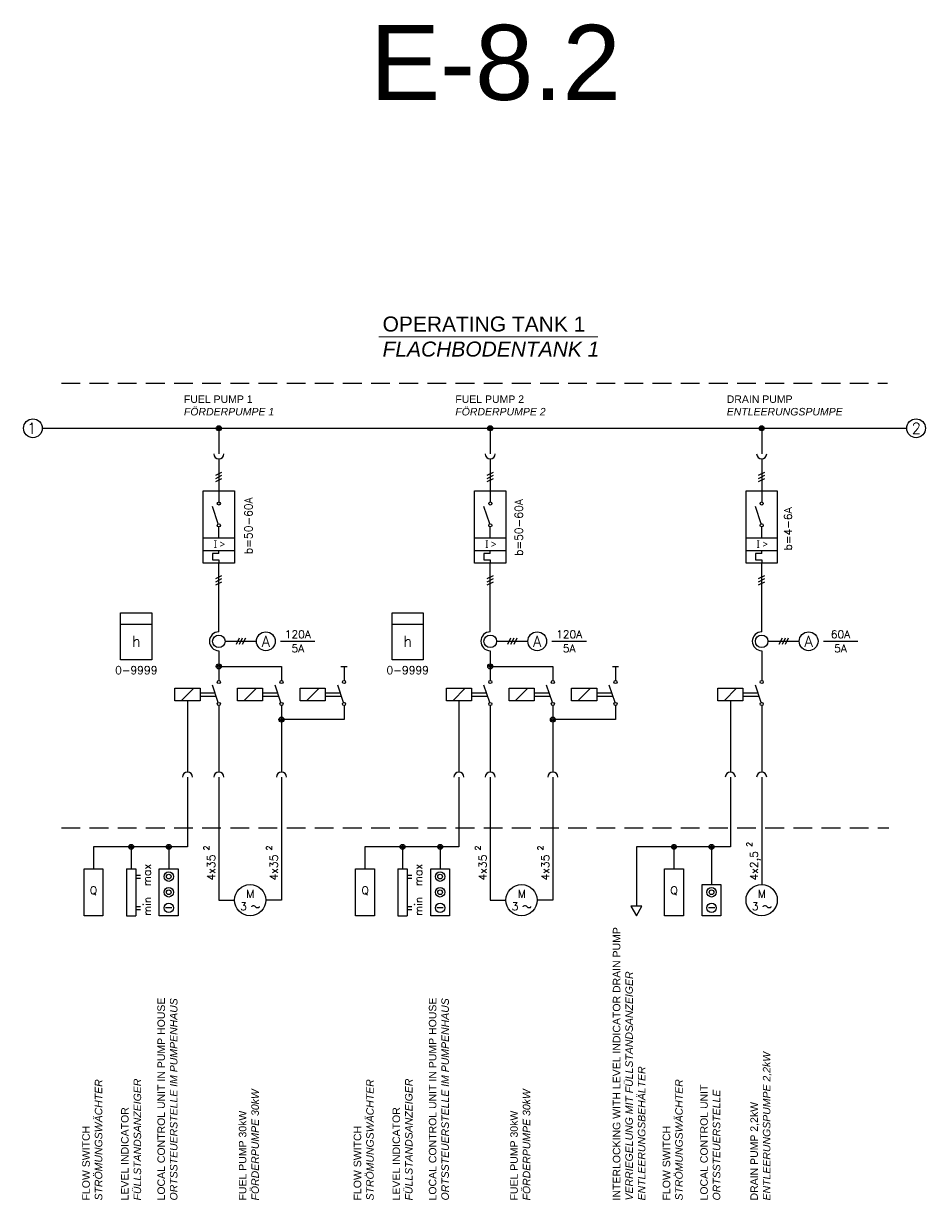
# Model space of a CAD drawing. Header units: millimetres. Extents: x 64 to 574, y 80 to 262.
# Tile 5 of 10: x 170 to 230, y 184 to 262. Entities that reach past the tile are written whole.
import ezdxf
from ezdxf.enums import TextEntityAlignment as Align

# ---------------------------------------------------------------- set-up
doc = ezdxf.new("R2010")
doc.units = ezdxf.units.MM
doc.linetypes.add('HIDDEN', pattern=[0.375, 0.25, -0.125])
doc.styles.add('LBB3.5M1000', font='isocp.shx', dxfattribs={"height": 3.5})
doc.styles.add('ROMANS', font='ROMANS', dxfattribs={"height": 0.2})

msp = doc.modelspace()

# ---------------------------------------------------------------- hatches: boundary and pattern name
at = {"linetype": 'Continuous'}
h = msp.add_hatch(color=256, dxfattribs=at)
edge = h.paths.add_edge_path()
edge.add_arc((182.807, 235.394), 0.167, 0, 360)
h = msp.add_hatch(color=256, dxfattribs=at)
edge = h.paths.add_edge_path()
edge.add_arc((200.885, 235.394), 0.167, 0, 360)
h = msp.add_hatch(color=256, dxfattribs=at)
edge = h.paths.add_edge_path()
edge.add_arc((218.962, 235.394), 0.167, 0, 360)

# ---------------------------------------------------------------- linework, layer by layer
at = {"linetype": 'Continuous', "lineweight": 15}
msp.add_line((193.46, 241.477), (208.046, 241.477), dxfattribs=at)
at = {"linetype": 'HIDDEN', "ltscale": 5}
for p, q in [((172.327, 238.409), (227.345, 238.409)), ((172.327, 208.785), (227.428, 208.785))]:
    msp.add_line(p, q, dxfattribs=at)
at = {"linetype": 'Continuous'}
for p, q in [((171.052, 235.394), (228.62, 235.394)), ((183.225, 221.212), (185.31, 221.212)), ((184.163, 221.421), (183.954, 221.003)), ((184.372, 221.421), (184.163, 221.003)), ((184.58, 221.421), (184.372, 221.003)), ((186.916, 221.212), (189.21, 221.212)), ((182.807, 220.586), (182.807, 218.605)), ((200.885, 220.586), (200.885, 218.605)), ((218.962, 220.586), (218.962, 218.605)), ((182.807, 219.543), (186.979, 219.543)), ((186.979, 219.543), (186.979, 218.605)), ((190.941, 219.543), (191.358, 219.543)), ((191.15, 219.543), (191.15, 218.605)), ((200.885, 219.543), (205.056, 219.543)), ((205.056, 219.543), (205.056, 218.605)), ((209.019, 219.543), (209.436, 219.543)), ((209.227, 219.543), (209.227, 218.605)), ((179.888, 218.084), (181.556, 218.084)), ((179.888, 217.249), (179.888, 218.084)), ((180.305, 217.249), (181.139, 218.084)), ((181.556, 218.084), (181.556, 217.249)), ((182.774, 217.14), (182.39, 218.292)), ((184.059, 218.084), (185.727, 218.084)), ((184.059, 217.249), (184.059, 218.084)), ((184.476, 217.249), (185.31, 218.084)), ((185.727, 218.084), (185.727, 217.249)), ((186.946, 217.14), (186.562, 218.292)), ((188.23, 218.084), (189.899, 218.084)), ((188.23, 217.249), (188.23, 218.084)), ((188.647, 217.249), (189.481, 218.084)), ((189.899, 218.084), (189.899, 217.249)), ((191.117, 217.14), (190.733, 218.292)), ((197.965, 218.084), (199.633, 218.084)), ((197.965, 217.249), (197.965, 218.084)), ((198.382, 217.249), (199.216, 218.084)), ((199.633, 218.084), (199.633, 217.249)), ((200.852, 217.14), (200.468, 218.292)), ((202.136, 218.084), (203.805, 218.084)), ((202.136, 217.249), (202.136, 218.084)), ((202.553, 217.249), (203.387, 218.084)), ((203.805, 218.084), (203.805, 217.249)), ((205.023, 217.14), (204.639, 218.292)), ((206.307, 218.084), (207.976, 218.084)), ((206.307, 217.249), (206.307, 218.084)), ((206.724, 217.249), (207.559, 218.084)), ((207.976, 218.084), (207.976, 217.249)), ((209.194, 217.14), (208.81, 218.292)), ((216.042, 218.084), (217.711, 218.084)), ((216.042, 217.249), (216.042, 218.084)), ((216.459, 217.249), (217.293, 218.084)), ((217.711, 218.084), (217.711, 217.249)), ((218.929, 217.14), (218.545, 218.292)), ((181.556, 217.249), (179.888, 217.249)), ((180.722, 217.249), (180.722, 212.5)), ((181.556, 217.771), (182.564, 217.771)), ((181.556, 217.562), (182.634, 217.562)), ((185.727, 217.249), (184.059, 217.249)), ((185.727, 217.771), (186.735, 217.771)), ((185.727, 217.562), (186.805, 217.562)), ((189.899, 217.249), (188.23, 217.249)), ((189.899, 217.771), (190.906, 217.771)), ((189.899, 217.562), (190.976, 217.562)), ((199.633, 217.249), (197.965, 217.249)), ((198.799, 217.249), (198.799, 212.5)), ((199.633, 217.771), (200.641, 217.771)), ((199.633, 217.562), (200.711, 217.562)), ((203.805, 217.249), (202.136, 217.249)), ((203.805, 217.771), (204.813, 217.771)), ((203.805, 217.562), (204.882, 217.562)), ((207.976, 217.249), (206.307, 217.249)), ((207.976, 217.771), (208.984, 217.771)), ((207.976, 217.562), (209.053, 217.562)), ((217.711, 217.249), (216.042, 217.249)), ((216.876, 217.249), (216.876, 212.5)), ((217.711, 217.771), (218.719, 217.771)), ((217.711, 217.562), (218.788, 217.562)), ((182.807, 216.936), (182.807, 212.5)), ((186.979, 216.936), (186.979, 212.5)), ((191.15, 216.936), (191.15, 215.998)), ((200.885, 216.936), (200.885, 212.5)), ((205.056, 216.936), (205.056, 212.5)), ((209.227, 216.936), (209.227, 215.998)), ((218.962, 216.936), (218.962, 212.5)), ((191.15, 215.998), (186.979, 215.998)), ((209.227, 215.998), (205.056, 215.998)), ((180.722, 212.166), (180.722, 207.524)), ((182.807, 212.166), (182.807, 203.979)), ((186.979, 212.166), (186.979, 203.979)), ((198.799, 212.166), (198.799, 207.524)), ((200.885, 212.166), (200.885, 203.979)), ((205.056, 212.166), (205.056, 203.979)), ((216.876, 212.166), (216.876, 207.524)), ((218.962, 212.166), (218.962, 205.022)), ((180.722, 207.524), (174.465, 207.524)), ((174.465, 207.524), (174.465, 206.065)), ((176.968, 207.524), (176.968, 206.065)), ((179.47, 207.524), (179.47, 206.065)), ((198.799, 207.524), (192.542, 207.524)), ((192.542, 207.524), (192.542, 206.065)), ((195.045, 207.524), (195.045, 206.065)), ((197.548, 207.524), (197.548, 206.065)), ((216.876, 207.524), (210.619, 207.524)), ((210.619, 207.524), (210.619, 203.569)), ((213.122, 207.524), (213.122, 206.065)), ((215.625, 207.524), (215.625, 205.022)), ((173.839, 206.065), (175.091, 206.065)), ((173.839, 202.936), (173.839, 206.065)), ((175.091, 206.065), (175.091, 202.936)), ((176.655, 206.065), (176.655, 202.936)), ((176.655, 206.065), (177.281, 206.065)), ((177.281, 206.065), (177.281, 202.936)), ((177.281, 205.647), (177.593, 205.647)), ((177.281, 205.439), (177.593, 205.439)), ((178.845, 206.065), (180.096, 206.065)), ((178.845, 202.936), (178.845, 206.065)), ((180.096, 206.065), (180.096, 202.936)), ((191.916, 206.065), (193.168, 206.065)), ((191.916, 202.936), (191.916, 206.065)), ((193.168, 206.065), (193.168, 202.936)), ((194.732, 206.065), (194.732, 202.936)), ((194.732, 206.065), (195.358, 206.065)), ((195.358, 206.065), (195.358, 202.936)), ((195.358, 205.647), (195.671, 205.647)), ((195.358, 205.439), (195.671, 205.439)), ((196.922, 206.065), (198.173, 206.065)), ((196.922, 202.936), (196.922, 206.065)), ((198.173, 206.065), (198.173, 202.936)), ((212.497, 206.065), (213.748, 206.065)), ((212.497, 202.936), (212.497, 206.065)), ((213.748, 206.065), (213.748, 202.936)), ((214.999, 205.022), (216.251, 205.022)), ((214.999, 202.936), (214.999, 205.022)), ((216.251, 205.022), (216.251, 202.936)), ((182.807, 203.979), (183.85, 203.979)), ((186.979, 203.979), (185.936, 203.979)), ((200.885, 203.979), (201.927, 203.979)), ((205.056, 203.979), (204.013, 203.979)), ((177.281, 203.562), (177.593, 203.562)), ((177.281, 203.353), (177.593, 203.353)), ((179.68, 203.458), (179.259, 203.458)), ((195.358, 203.562), (195.671, 203.562)), ((195.358, 203.353), (195.671, 203.353)), ((197.757, 203.458), (197.336, 203.458)), ((215.834, 203.458), (215.413, 203.458)), ((175.091, 202.936), (173.839, 202.936)), ((176.655, 202.936), (177.281, 202.936)), ((180.096, 202.936), (178.845, 202.936)), ((193.168, 202.936), (191.916, 202.936)), ((194.732, 202.936), (195.358, 202.936)), ((198.173, 202.936), (196.922, 202.936)), ((213.748, 202.936), (212.497, 202.936)), ((216.251, 202.936), (214.999, 202.936))]:
    msp.add_line(p, q, dxfattribs=at)
at = {"color": 7, "linetype": 'Continuous'}
for p, q in [((182.807, 235.394), (182.807, 233.694)), ((200.885, 235.394), (200.885, 233.694)), ((218.962, 235.394), (218.962, 233.694)), ((182.807, 233.36), (182.807, 230.493)), ((200.885, 233.36), (200.885, 230.493)), ((218.962, 233.36), (218.962, 230.493)), ((182.599, 232.266), (183.016, 232.474)), ((182.599, 232.057), (183.016, 232.266)), ((182.599, 231.849), (183.016, 232.057)), ((200.676, 232.266), (201.093, 232.474)), ((200.676, 232.057), (201.093, 232.266)), ((200.676, 231.849), (201.093, 232.057)), ((218.753, 232.266), (219.17, 232.474)), ((218.753, 232.057), (219.17, 232.266)), ((218.753, 231.849), (219.17, 232.057)), ((181.765, 231.223), (183.85, 231.223)), ((181.765, 226.426), (181.765, 231.223)), ((183.85, 231.223), (183.85, 226.426)), ((199.842, 231.223), (201.927, 231.223)), ((199.842, 226.426), (199.842, 231.223)), ((201.927, 231.223), (201.927, 226.426)), ((217.919, 231.223), (220.005, 231.223)), ((217.919, 226.426), (217.919, 231.223)), ((220.005, 231.223), (220.005, 226.426)), ((182.774, 229.028), (182.39, 230.18)), ((200.852, 229.028), (200.468, 230.18)), ((218.929, 229.028), (218.545, 230.18)), ((182.807, 228.095), (182.807, 228.824)), ((200.885, 228.095), (200.885, 228.824)), ((218.962, 228.095), (218.962, 228.824)), ((181.765, 228.095), (183.85, 228.095)), ((199.842, 228.095), (201.927, 228.095)), ((217.919, 228.095), (220.005, 228.095)), ((181.765, 227.26), (183.85, 227.26)), ((182.807, 227.052), (182.807, 227.26)), ((199.842, 227.26), (201.927, 227.26)), ((200.885, 227.052), (200.885, 227.26)), ((217.919, 227.26), (220.005, 227.26)), ((218.962, 227.052), (218.962, 227.26)), ((182.807, 227.052), (182.39, 227.052)), ((182.39, 227.052), (182.39, 226.635)), ((182.39, 226.635), (182.807, 226.635)), ((182.807, 226.635), (182.807, 226.426)), ((200.885, 227.052), (200.468, 227.052)), ((200.468, 227.052), (200.468, 226.635)), ((200.468, 226.635), (200.885, 226.635)), ((200.885, 226.635), (200.885, 226.426)), ((218.962, 227.052), (218.545, 227.052)), ((218.545, 227.052), (218.545, 226.635)), ((218.545, 226.635), (218.962, 226.635)), ((218.962, 226.635), (218.962, 226.426)), ((183.85, 226.426), (181.765, 226.426)), ((182.807, 221.838), (182.807, 226.426)), ((201.927, 226.426), (199.842, 226.426)), ((200.885, 221.838), (200.885, 226.426)), ((220.005, 226.426), (217.919, 226.426)), ((218.962, 221.838), (218.962, 226.426)), ((182.599, 225.383), (183.016, 225.592)), ((182.599, 225.175), (183.016, 225.383)), ((182.599, 224.966), (183.016, 225.175)), ((200.676, 225.383), (201.093, 225.592)), ((200.676, 225.175), (201.093, 225.383)), ((200.676, 224.966), (201.093, 225.175)), ((218.753, 225.383), (219.17, 225.592)), ((218.753, 225.175), (219.17, 225.383)), ((218.753, 224.966), (219.17, 225.175)), ((176.265, 222.356), (178.351, 222.356)), ((194.342, 222.356), (196.428, 222.356)), ((201.302, 221.212), (203.387, 221.212)), ((202.24, 221.421), (202.032, 221.003)), ((202.449, 221.421), (202.24, 221.003)), ((202.657, 221.421), (202.449, 221.003)), ((204.993, 221.212), (207.287, 221.212)), ((219.379, 221.212), (221.465, 221.212)), ((220.318, 221.421), (220.109, 221.003)), ((220.526, 221.421), (220.318, 221.003)), ((220.735, 221.421), (220.526, 221.003)), ((223.07, 221.212), (225.364, 221.212))]:
    msp.add_line(p, q, dxfattribs=at)
for points in [[(176.265, 223.097), (178.351, 223.097), (178.351, 219.968), (176.265, 219.968)], [(194.342, 223.097), (196.428, 223.097), (196.428, 219.968), (194.342, 219.968)]]:
    msp.add_lwpolyline(points, close=True, dxfattribs=at)
at = {"linetype": 'Continuous'}
for points in [[(184.999, 203.533), (185, 203.562), (185.042, 203.595), (185.102, 203.611), (185.125, 203.611), (185.19, 203.599), (185.305, 203.499), (185.367, 203.481), (185.418, 203.48), (185.48, 203.498), (185.517, 203.523), (185.519, 203.562)], [(203.076, 203.533), (203.077, 203.562), (203.119, 203.595), (203.179, 203.611), (203.202, 203.611), (203.267, 203.599), (203.382, 203.499), (203.445, 203.481), (203.495, 203.48), (203.557, 203.498), (203.594, 203.523), (203.596, 203.562)], [(219.068, 203.533), (219.069, 203.562), (219.111, 203.595), (219.171, 203.611), (219.193, 203.611), (219.259, 203.599), (219.374, 203.499), (219.436, 203.481), (219.487, 203.48), (219.549, 203.498), (219.586, 203.523), (219.588, 203.562)]]:
    msp.add_lwpolyline(points, dxfattribs=at)
msp.add_lwpolyline([(210.619, 202.936), (210.985, 203.569), (210.254, 203.569)], close=True, dxfattribs=at)
at = {"color": 7, "linetype": 'Continuous'}
for centre, radius in [((170.426, 235.394), 0.626), ((229.246, 235.394), 0.626), ((182.807, 235.394), 0.167), ((200.885, 235.394), 0.167), ((218.962, 235.394), 0.167), ((182.807, 230.389), 0.104), ((200.885, 230.389), 0.104), ((218.962, 230.389), 0.104), ((182.807, 228.929), 0.104), ((200.885, 228.929), 0.104), ((218.962, 228.929), 0.104), ((204.013, 221.212), 0.626), ((222.09, 221.212), 0.626), ((200.885, 221.212), 0.417), ((218.962, 221.212), 0.417), ((182.807, 218.501), 0.104), ((186.979, 218.501), 0.104), ((191.15, 218.501), 0.104), ((200.885, 218.501), 0.104), ((205.056, 218.501), 0.104), ((209.227, 218.501), 0.104), ((218.962, 218.501), 0.104), ((182.807, 217.041), 0.104), ((186.979, 217.041), 0.104), ((191.15, 217.041), 0.104), ((200.885, 217.041), 0.104), ((205.056, 217.041), 0.104), ((209.227, 217.041), 0.104), ((218.962, 217.041), 0.104)]:
    msp.add_circle(centre, radius, dxfattribs=at)
at = {"linetype": 'Continuous'}
for centre, radius in [((185.936, 221.212), 0.626), ((182.807, 221.212), 0.417), ((182.807, 219.543), 0.167), ((182.807, 219.543), 0.0834), ((200.885, 219.543), 0.167), ((200.885, 219.543), 0.0834), ((186.979, 215.998), 0.167), ((186.979, 215.998), 0.0834), ((205.056, 215.998), 0.167), ((205.056, 215.998), 0.0834), ((176.968, 207.524), 0.167), ((179.47, 207.524), 0.167), ((195.045, 207.524), 0.167), ((197.548, 207.524), 0.167), ((213.122, 207.524), 0.167), ((215.625, 207.524), 0.167), ((176.968, 207.524), 0.0834), ((179.47, 207.524), 0.0834), ((195.045, 207.524), 0.0834), ((197.548, 207.524), 0.0834), ((213.122, 207.524), 0.0834), ((215.625, 207.524), 0.0834), ((179.47, 205.543), 0.313), ((179.47, 205.543), 0.156), ((197.548, 205.543), 0.313), ((197.548, 205.543), 0.156), ((179.47, 204.5), 0.313), ((179.47, 204.5), 0.156), ((184.893, 203.979), 1.043), ((197.548, 204.5), 0.313), ((197.548, 204.5), 0.156), ((202.97, 203.979), 1.043), ((215.625, 204.5), 0.313), ((215.625, 204.5), 0.156), ((218.962, 203.979), 1.043), ((179.47, 203.458), 0.313), ((197.548, 203.458), 0.313), ((215.625, 203.458), 0.313)]:
    msp.add_circle(centre, radius, dxfattribs=at)
at = {"color": 7, "linetype": 'Continuous'}
for centre, radius, start, end in [((182.807, 233.694), 0.334, 180, 0), ((200.885, 233.694), 0.334, 180, 0), ((218.962, 233.694), 0.334, 180, 0), ((200.885, 221.212), 0.626, 90, 270), ((218.962, 221.212), 0.626, 90, 270), ((180.722, 212.166), 0.334, 0, 180), ((182.807, 212.166), 0.334, 0, 180), ((186.979, 212.166), 0.334, 0, 180), ((198.799, 212.166), 0.334, 0, 180), ((200.885, 212.166), 0.334, 0, 180), ((205.056, 212.166), 0.334, 0, 180), ((216.876, 212.166), 0.334, 0, 180), ((218.962, 212.166), 0.334, 0, 180)]:
    msp.add_arc(centre, radius, start, end, dxfattribs=at)
at = {"linetype": 'Continuous'}
msp.add_arc((182.807, 221.212), 0.626, 90, 270, dxfattribs=at)

# ---------------------------------------------------------------- texts
at = {"color": 7, "linetype": 'Continuous', "style": 'ROMANS'}
for s, p in [('1', (170.347, 235.394)), ('2', (229.262, 235.394)), ('A', (204.013, 221.212)), ('A', (222.09, 221.212))]:
    msp.add_text(s, height=0.73, dxfattribs=at).set_placement(p, align=Align.MIDDLE)
at = {"linetype": 'Continuous', "style": 'ROMANS'}
for s, p in [('b=50-60A', (185.042, 228.904)), ('b=50-60A', (203.049, 228.784)), ('b=4-6A', (220.979, 228.692))]:
    msp.add_text(s, height=0.5214, rotation=90, dxfattribs=at).set_placement(p, align=Align.CENTER)
msp.add_text('120A', height=0.5214, dxfattribs=at).set_placement((188.063, 221.421), align=Align.CENTER)
at = {"color": 7, "linetype": 'Continuous', "style": 'ROMANS'}
for s, p in [('120A', (206.14, 221.421)), ('60A', (224.217, 221.421))]:
    msp.add_text(s, height=0.5214, dxfattribs=at).set_placement(p, align=Align.CENTER)
at = {"linetype": 'Continuous', "style": 'ROMANS'}
for s, height, p in [('h', 0.73, (177.308, 221.212)), ('A', 0.73, (185.936, 221.212)), ('h', 0.73, (195.385, 221.212)), ('Q', 0.521, (174.467, 204.605)), ('M', 0.521, (184.905, 204.396)), ('Q', 0.521, (192.544, 204.605)), ('M', 0.521, (202.983, 204.396)), ('Q', 0.521, (213.124, 204.605)), ('M', 0.521, (218.974, 204.396)), ('3', 0.521, (184.455, 203.562)), ('3', 0.521, (202.533, 203.562)), ('3', 0.521, (218.524, 203.562))]:
    msp.add_text(s, height=height, dxfattribs=at).set_placement(p, align=Align.MIDDLE)
for s, p in [('5A', (188.063, 221.003)), ('0-9999', (177.308, 219.553)), ('0-9999', (195.385, 219.553))]:
    msp.add_text(s, height=0.5214, dxfattribs=at).set_placement(p, align=Align.TOP_CENTER)
at = {"color": 7, "linetype": 'Continuous', "style": 'ROMANS'}
for p in [(206.14, 221.003), (224.217, 221.003)]:
    msp.add_text('5A', height=0.5214, dxfattribs=at).set_placement(p, align=Align.TOP_CENTER)
at = {"linetype": 'Continuous', "style": 'ROMANS'}
for p in [(217.947, 207.528), (181.793, 207.289), (185.964, 207.289), (199.87, 207.289), (204.041, 207.289)]:
    msp.add_text('2', height=0.375, rotation=90, dxfattribs=at).set_placement(p, align=Align.TOP_LEFT)
for s, p in [('4x2,5', (218.716, 205.288)), ('4x35', (182.562, 205.288)), ('4x35', (186.733, 205.288)), ('4x35', (200.639, 205.288)), ('4x35', (204.81, 205.288))]:
    msp.add_text(s, height=0.5214, rotation=90, dxfattribs=at).set_placement(p)
for s, p in [('max', (178.01, 205.651)), ('max', (196.088, 205.651)), ('min', (178.01, 203.566)), ('min', (196.088, 203.566))]:
    msp.add_text(s, height=0.5214, rotation=90, dxfattribs=at).set_placement(p, align=Align.MIDDLE)
at = {"color": 1, "insert": (192.886, 262.256), "char_height": 5, "attachment_point": 1, "style": 'LBB3.5M1000'}
msp.add_mtext_dynamic_manual_height_columns('{\\fArial|b0|i0|c0|p34;E-8.2}', width=10.07857, gutter_width=17.5, heights=[0], dxfattribs=at)
at = {"attachment_point": 1, "style": 'LBB3.5M1000'}
for s, width, insert, char_height in [('{\\fArial|b0|i0|c0|p34;OPERATING TANK 1\\P\\fArial|b0|i1|c0|p34;FLACHBODENTANK 1}', 14.49132, (193.714, 242.838), 1), ('{\\fArial|b0|i0|c0|p34;FUEL PUMP 1\\P\\fArial|b0|i1|c0|p34;FÖRDERPUMPE 1}', 6.35795, (180.482, 237.585), 0.5), ('{\\fArial|b0|i0|c0|p34;FUEL PUMP 2\\P\\fArial|b0|i1|c0|p34;FÖRDERPUMPE 2}', 6.35795, (198.559, 237.585), 0.5), ('{\\fArial|b0|i0|c0|p34;DRAIN PUMP\\P\\fArial|b0|i1|c0|p34;ENTLEERUNGSPUMPE}', 6.35795, (216.636, 237.585), 0.5), ('{\\fSegoe UI|b0|i0|c0|p34;I > }', 1.0504, (182.466, 227.93), 0.5), ('{\\fSegoe UI|b0|i0|c0|p34;I > }', 1.0504, (200.543, 227.93), 0.5), ('{\\fSegoe UI|b0|i0|c0|p34;I > }', 1.0504, (218.621, 227.93), 0.5)]:
    msp.add_mtext_dynamic_manual_height_columns(s, width=width, gutter_width=17.5, heights=[0], dxfattribs=dict(at, insert=insert, char_height=char_height))
at = {"char_height": 0.5, "attachment_point": 1, "rotation": 90, "style": 'LBB3.5M1000'}
for s, width, insert in [('{\\fArial|b0|i0|c0|p34;INTERLOCKING WITH LEVEL INDICATOR DRAIN PUMP\\P\\fArial|b0|i1|c0|p34;VERRIEGELUNG MIT FÜLLSTANDSANZEIGER ENTLEERUNGSBEHÄLTER}', 18.27186, (209.049, 183.982)), ('{\\fArial|b0|i0|c0|p34;LOCAL CONTROL UNIT IN PUMP HOUSE\\P\\fArial|b0|i1|c0|p34;ORTSSTEUERSTELLE IM PUMPENHAUS}', 13.72418, (178.718, 183.982)), ('{\\fArial|b0|i0|c0|p34;LOCAL CONTROL UNIT IN PUMP HOUSE\\P\\fArial|b0|i1|c0|p34;ORTSSTEUERSTELLE IM PUMPENHAUS}', 13.72418, (196.795, 183.982)), ('{\\fArial|b0|i0|c0|p34;DRAIN PUMP 2,2kW\\P\\fArial|b0|i1|c0|p34;ENTLEERUNGSPUMPE 2,2kW}', 10.07857, (218.209, 183.982)), ('{\\fArial|b0|i0|c0|p34;FLOW SWITCH\\P\\fArial|b0|i1|c0|p34;STRÖMUNGSWÄCHTER}', 10.07857, (173.712, 183.982)), ('{\\fArial|b0|i0|c0|p34;LEVEL INDICATOR\\P\\fArial|b0|i1|c0|p34;FÜLLSTANDSANZEIGER}', 10.07857, (176.298, 183.982)), ('{\\fArial|b0|i0|c0|p34;FLOW SWITCH\\P\\fArial|b0|i1|c0|p34;STRÖMUNGSWÄCHTER}', 10.07857, (191.789, 183.982)), ('{\\fArial|b0|i0|c0|p34;LEVEL INDICATOR\\P\\fArial|b0|i1|c0|p34;FÜLLSTANDSANZEIGER}', 10.07857, (194.376, 183.982)), ('{\\fArial|b0|i0|c0|p34;FLOW SWITCH\\P\\fArial|b0|i1|c0|p34;STRÖMUNGSWÄCHTER}', 10.07857, (212.369, 183.982)), ('{\\fArial|b0|i0|c0|p34;FUEL PUMP 30kW\\P\\fArial|b0|i1|c0|p34;FÖRDERPUMPE 30kW}', 10.07857, (184.14, 183.982)), ('{\\fArial|b0|i0|c0|p34;FUEL PUMP 30kW\\P\\fArial|b0|i1|c0|p34;FÖRDERPUMPE 30kW}', 10.07857, (202.218, 183.982)), ('{\\fArial|b0|i0|c0|p34;LOCAL CONTROL UNIT\\P\\fArial|b0|i1|c0|p34;ORTSSTEUERSTELLE}', 13.72418, (214.872, 183.982))]:
    msp.add_mtext_dynamic_manual_height_columns(s, width=width, gutter_width=17.5, heights=[0], dxfattribs=dict(at, insert=insert))

doc.saveas('drawing.dxf')
